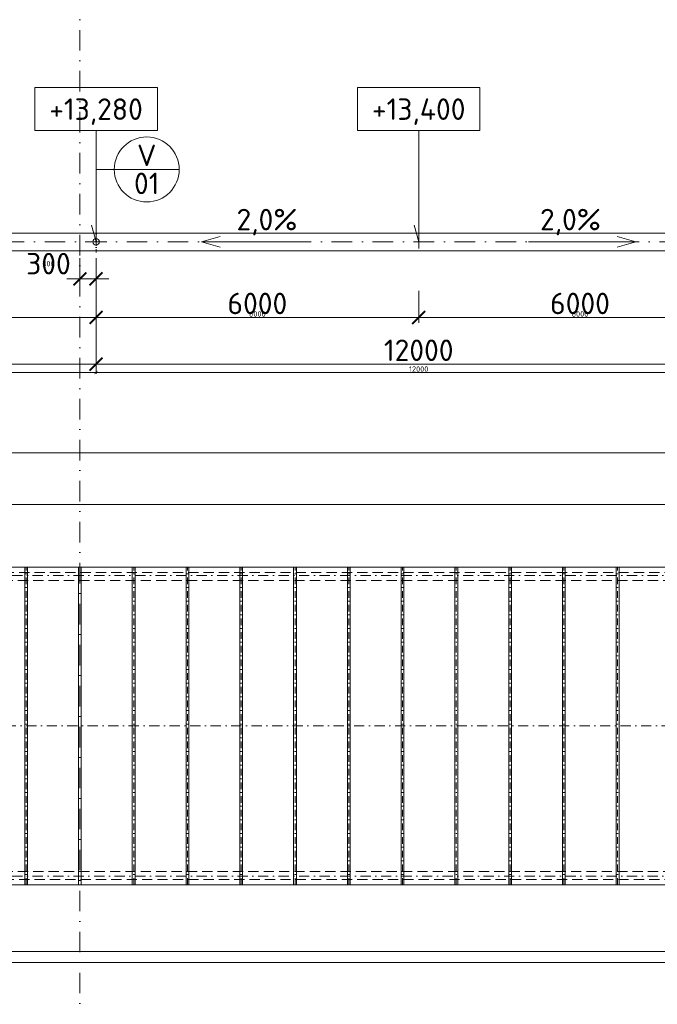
# Model space of a CAD drawing. Header units: millimetres. Extents: x -725694 to 5289369, y -1488057 to 2187451.
# Tile 211 of 256: x 89430 to 101287, y 181125 to 199431. Entities that reach past the tile are written whole.
import ezdxf
from ezdxf.enums import TextEntityAlignment as Align

# ---------------------------------------------------------------- set-up
doc = ezdxf.new("R2010")
doc.units = ezdxf.units.MM
for name, pattern in [('CENTERX2', [101.6, 63.5, -12.7, 12.7, -12.7]), ('DASHDOT', [25.4, 12.7, -6.35, 0, -6.35]), ('ČÁRKOVANÁ', [19.05, 12.7, -6.35])]:
    doc.linetypes.add(name, pattern=pattern)
doc.layers.get('Defpoints').update_dxf_attribs({"color": 8})
for name, color, linetype, lineweight in [('A99_N_kce-pohl', 1, 'Continuous', 9), ('A99_N_koty-200', 5, 'Continuous', 5), ('A99_N_koty-200 @ 200', 5, 'Continuous', 5), ('A99_N_koty-200 @ 50 (2)', 5, 'Continuous', 5), ('A99_N_koty-vysk', 160, 'Continuous', 5), ('A99_N_znaceni 200', 5, 'Continuous', 5), ('A99_S_osy', 1, 'CENTERX2', 5)]:
    doc.layers.add(name, color=color, linetype=linetype, lineweight=lineweight)
doc.styles.add('A99_kota', font='isocpeur.ttf', dxfattribs={"height": 2})
doc.styles.add('A99_popis', font='isocpeur.ttf')
doc.styles.add('ad_popis 100', font='isocpeur.ttf', dxfattribs={"height": 200})
doc.dimstyles.new('A99_kota_200 new', dxfattribs={"dimscale": 200, "dimtxt": 2, "dimasz": 1.2, "dimexe": 0.5, "dimexo": 1.5, "dimgap": 0.3, "dimtad": 1, "dimdec": 0, "dimzin": 3, "dimdsep": 46, "dimtxsty": 'A99_kota', "dimblk": 'ARCHTICK', "dimcen": 2.5, "dimazin": 2, "dimtfac": 0.75, "dimtdec": 0, "dimtmove": 2, "dimatfit": 0, "dimfxl": 0, "dimtolj": 1, "dimtzin": 0, "dimlwd": 5, "dimlwe": 5, "dimarcsym": 0})

# ---------------------------------------------------------------- blocks, each defined once
blk = doc.blocks.new('_ArchTick')
at = {"color": 0, "linetype": 'ByBlock', "const_width": 0.15}
blk.add_lwpolyline([(-0.5, -0.5), (0.5, 0.5)], dxfattribs=at)
blk = doc.blocks.new('*D4434')
at = {"layer": 'A99_N_koty-200', "color": 0, "linetype": 'Continuous', "lineweight": 5, "transparency": 16777216}
for p, q in [((11930, 190580), (11930, 191480)), ((11930, 191380), (144620, 191380)), ((144620, 190580), (144620, 191480))]:
    blk.add_line(p, q, dxfattribs=at)
at = {"layer": 'Defpoints', "color": 0, "linetype": 'Continuous', "lineweight": 0, "transparency": 16777216}
for p in [(144620, 191380), (11930, 189255), (144620, 189255)]:
    blk.add_point(p, dxfattribs=at)
at = {"layer": 'A99_N_koty-200', "color": 0, "linetype": 'Continuous', "lineweight": 5, "transparency": 16777216, "xscale": 240, "yscale": 240, "zscale": 240, "rotation": 180}
blk.add_blockref('_ArchTick', (11930, 191380), dxfattribs=at)
at = {"layer": 'A99_N_koty-200', "color": 0, "linetype": 'Continuous', "lineweight": 5, "transparency": 16777216, "xscale": 240, "yscale": 240, "zscale": 240}
blk.add_blockref('_ArchTick', (144620, 191380), dxfattribs=at)
at = {"layer": 'A99_N_koty-200', "color": 0, "linetype": 'Continuous', "transparency": 16777216, "insert": (77075, 191680), "char_height": 400, "attachment_point": 5, "style": 'A99_kota'}
blk.add_mtext('\\A1;132690', dxfattribs=at)
blk = doc.blocks.new('*D4435')
at = {"layer": 'A99_N_koty-200', "color": 0, "linetype": 'Continuous', "lineweight": 5, "transparency": 16777216}
for p, q in [((11930, 191180), (11930, 191405)), ((11930, 191380), (144620, 191380)), ((144620, 191180), (144620, 191405))]:
    blk.add_line(p, q, dxfattribs=at)
at = {"layer": 'Defpoints', "color": 0, "linetype": 'Continuous', "lineweight": 0, "transparency": 16777216}
for p in [(144620, 191380), (11930, 189255), (144620, 189255)]:
    blk.add_point(p, dxfattribs=at)
at = {"layer": 'A99_N_koty-200', "color": 0, "linetype": 'Continuous', "lineweight": 5, "transparency": 16777216, "xscale": 60, "yscale": 60, "zscale": 60, "rotation": 180}
blk.add_blockref('_ArchTick', (11930, 191380), dxfattribs=at)
at = {"layer": 'A99_N_koty-200', "color": 0, "linetype": 'Continuous', "lineweight": 5, "transparency": 16777216, "xscale": 60, "yscale": 60, "zscale": 60}
blk.add_blockref('_ArchTick', (144620, 191380), dxfattribs=at)
at = {"layer": 'A99_N_koty-200', "color": 0, "linetype": 'Continuous', "transparency": 16777216, "insert": (78275, 191445), "char_height": 100, "attachment_point": 5, "style": 'A99_kota'}
blk.add_mtext('\\A1;132690', dxfattribs=at)
blk = doc.blocks.new('*D4605')
at = {"layer": 'A99_N_koty-200', "color": 0, "linetype": 'Continuous', "lineweight": 5, "transparency": 16777216}
for p, q in [((5860, 182105), (5860, 182205)), ((150690, 182105), (150690, 182205)), ((5860, 182105), (150690, 182105))]:
    blk.add_line(p, q, dxfattribs=at)
at = {"layer": 'Defpoints', "color": 0, "linetype": 'Continuous', "lineweight": 0, "transparency": 16777216}
for p in [(150690, 182105), (150690, 182095), (5860, 181900)]:
    blk.add_point(p, dxfattribs=at)
at = {"layer": 'A99_N_koty-200', "color": 0, "linetype": 'Continuous', "lineweight": 5, "transparency": 16777216, "xscale": 240, "yscale": 240, "zscale": 240, "rotation": 180}
blk.add_blockref('_ArchTick', (5860, 182105), dxfattribs=at)
at = {"layer": 'A99_N_koty-200', "color": 0, "linetype": 'Continuous', "lineweight": 5, "transparency": 16777216, "xscale": 240, "yscale": 240, "zscale": 240}
blk.add_blockref('_ArchTick', (150690, 182105), dxfattribs=at)
at = {"layer": 'A99_N_koty-200', "color": 0, "linetype": 'Continuous', "transparency": 16777216, "insert": (76950, 182405), "char_height": 400, "attachment_point": 5, "style": 'A99_kota'}
blk.add_mtext('\\A1;144830', dxfattribs=at)
blk = doc.blocks.new('*D4606')
at = {"layer": 'A99_N_koty-200', "color": 0, "linetype": 'Continuous', "lineweight": 5, "transparency": 16777216}
for p, q in [((150690, 182020), (150690, 181875)), ((5860, 181900), (5860, 181925)), ((5860, 181900), (150690, 181900))]:
    blk.add_line(p, q, dxfattribs=at)
at = {"layer": 'Defpoints', "color": 0, "linetype": 'Continuous', "lineweight": 0, "transparency": 16777216}
for p in [(150690, 182095), (5860, 181900), (150690, 181900)]:
    blk.add_point(p, dxfattribs=at)
at = {"layer": 'A99_N_koty-200', "color": 0, "linetype": 'Continuous', "lineweight": 5, "transparency": 16777216, "xscale": 60, "yscale": 60, "zscale": 60, "rotation": 180}
blk.add_blockref('_ArchTick', (5860, 181900), dxfattribs=at)
at = {"layer": 'A99_N_koty-200', "color": 0, "linetype": 'Continuous', "lineweight": 5, "transparency": 16777216, "xscale": 60, "yscale": 60, "zscale": 60}
blk.add_blockref('_ArchTick', (150690, 181900), dxfattribs=at)
at = {"layer": 'A99_N_koty-200', "color": 0, "linetype": 'Continuous', "transparency": 16777216, "insert": (78275, 181965), "char_height": 100, "attachment_point": 5, "style": 'A99_kota'}
blk.add_mtext('\\A1;144830', dxfattribs=at)
blk = doc.blocks.new('*D5263')
at = {"layer": 'A99_N_koty-200', "color": 0, "linetype": 'Continuous', "lineweight": 5, "transparency": 16777216}
for p, q in [((90550, 195000), (90550, 194512.5)), ((90850, 195000), (90850, 194512.5)), ((90550, 194612.5), (90310, 194612.5)), ((90550, 194612.5), (90850, 194612.5)), ((90850, 194612.5), (91090, 194612.5))]:
    blk.add_line(p, q, dxfattribs=at)
at = {"layer": 'Defpoints', "color": 0, "linetype": 'Continuous', "lineweight": 0, "transparency": 16777216}
for p in [(90550, 195300), (90850, 195300), (90850, 194612.5)]:
    blk.add_point(p, dxfattribs=at)
at = {"layer": 'A99_N_koty-200', "color": 0, "linetype": 'Continuous', "lineweight": 5, "transparency": 16777216, "xscale": 240, "yscale": 240, "zscale": 240}
blk.add_blockref('_ArchTick', (90550, 194612.5), dxfattribs=at)
at = {"layer": 'A99_N_koty-200', "color": 0, "linetype": 'Continuous', "lineweight": 5, "transparency": 16777216, "xscale": 240, "yscale": 240, "zscale": 240, "rotation": 180}
blk.add_blockref('_ArchTick', (90850, 194612.5), dxfattribs=at)
at = {"layer": 'A99_N_koty-200', "color": 0, "linetype": 'Continuous', "transparency": 16777216, "insert": (89965, 194895), "char_height": 400, "attachment_point": 5, "style": 'A99_kota'}
blk.add_mtext('\\A1;300', dxfattribs=at)
blk = doc.blocks.new('*D5264')
at = {"layer": 'A99_N_koty-200', "color": 0, "linetype": 'Continuous', "lineweight": 5, "transparency": 16777216}
for p, q in [((90550, 194812.5), (90550, 194587.5)), ((90850, 194812.5), (90850, 194587.5)), ((90550, 194612.5), (90490, 194612.5)), ((90550, 194612.5), (90850, 194612.5)), ((90850, 194612.5), (90910, 194612.5))]:
    blk.add_line(p, q, dxfattribs=at)
at = {"layer": 'Defpoints', "color": 0, "linetype": 'Continuous', "lineweight": 0, "transparency": 16777216}
for p in [(90550, 195300), (90850, 195300), (90850, 194612.5)]:
    blk.add_point(p, dxfattribs=at)
at = {"layer": 'A99_N_koty-200', "color": 0, "linetype": 'Continuous', "lineweight": 5, "transparency": 16777216, "xscale": 60, "yscale": 60, "zscale": 60}
blk.add_blockref('_ArchTick', (90550, 194612.5), dxfattribs=at)
at = {"layer": 'A99_N_koty-200', "color": 0, "linetype": 'Continuous', "lineweight": 5, "transparency": 16777216, "xscale": 60, "yscale": 60, "zscale": 60, "rotation": 180}
blk.add_blockref('_ArchTick', (90850, 194612.5), dxfattribs=at)
at = {"layer": 'A99_N_koty-200', "color": 0, "linetype": 'Continuous', "transparency": 16777216, "insert": (89965, 194895), "char_height": 100, "attachment_point": 5, "style": 'A99_kota'}
blk.add_mtext('\\A1;300', dxfattribs=at)
blk = doc.blocks.new('*D5269')
at = {"layer": 'A99_N_koty-200', "color": 0, "linetype": 'Continuous', "lineweight": 5, "transparency": 16777216}
for p, q in [((78850, 193825), (78850, 192925)), ((90850, 193825), (90850, 192925)), ((78850, 193025), (90850, 193025))]:
    blk.add_line(p, q, dxfattribs=at)
at = {"layer": 'Defpoints', "color": 0, "linetype": 'Continuous', "lineweight": 0, "transparency": 16777216}
for p in [(78850, 195300), (90850, 195300), (90850, 193025)]:
    blk.add_point(p, dxfattribs=at)
at = {"layer": 'A99_N_koty-200', "color": 0, "linetype": 'Continuous', "lineweight": 5, "transparency": 16777216, "xscale": 240, "yscale": 240, "zscale": 240, "rotation": 180}
blk.add_blockref('_ArchTick', (78850, 193025), dxfattribs=at)
at = {"layer": 'A99_N_koty-200', "color": 0, "linetype": 'Continuous', "lineweight": 5, "transparency": 16777216, "xscale": 240, "yscale": 240, "zscale": 240}
blk.add_blockref('_ArchTick', (90850, 193025), dxfattribs=at)
at = {"layer": 'A99_N_koty-200', "color": 0, "linetype": 'Continuous', "transparency": 16777216, "insert": (84850, 193285), "char_height": 400, "attachment_point": 5, "style": 'A99_kota'}
blk.add_mtext('\\A1;12000', dxfattribs=at)
blk = doc.blocks.new('*D5270')
at = {"layer": 'A99_N_koty-200', "color": 0, "linetype": 'Continuous', "lineweight": 5, "transparency": 16777216}
for p, q in [((78850, 193070), (78850, 192845)), ((90850, 193070), (90850, 192845)), ((78850, 192870), (90850, 192870))]:
    blk.add_line(p, q, dxfattribs=at)
at = {"layer": 'Defpoints', "color": 0, "linetype": 'Continuous', "lineweight": 0, "transparency": 16777216}
for p in [(78850, 195300), (90850, 195300), (90850, 192870)]:
    blk.add_point(p, dxfattribs=at)
at = {"layer": 'A99_N_koty-200', "color": 0, "linetype": 'Continuous', "lineweight": 5, "transparency": 16777216, "xscale": 60, "yscale": 60, "zscale": 60, "rotation": 180}
blk.add_blockref('_ArchTick', (78850, 192870), dxfattribs=at)
at = {"layer": 'A99_N_koty-200', "color": 0, "linetype": 'Continuous', "lineweight": 5, "transparency": 16777216, "xscale": 60, "yscale": 60, "zscale": 60}
blk.add_blockref('_ArchTick', (90850, 192870), dxfattribs=at)
at = {"layer": 'A99_N_koty-200', "color": 0, "linetype": 'Continuous', "transparency": 16777216, "insert": (84850, 192935), "char_height": 100, "attachment_point": 5, "style": 'A99_kota'}
blk.add_mtext('\\A1;12000', dxfattribs=at)
blk = doc.blocks.new('*D5320')
at = {"layer": 'A99_N_koty-200', "color": 0, "linetype": 'Continuous', "lineweight": 5, "transparency": 16777216}
for p, q in [((90850, 193825), (90850, 192925)), ((102850, 193825), (102850, 192925)), ((90850, 193025), (102850, 193025))]:
    blk.add_line(p, q, dxfattribs=at)
at = {"layer": 'Defpoints', "color": 0, "linetype": 'Continuous', "lineweight": 0, "transparency": 16777216}
for p in [(90850, 195300), (102850, 195300), (102850, 193025)]:
    blk.add_point(p, dxfattribs=at)
at = {"layer": 'A99_N_koty-200', "color": 0, "linetype": 'Continuous', "lineweight": 5, "transparency": 16777216, "xscale": 240, "yscale": 240, "zscale": 240, "rotation": 180}
blk.add_blockref('_ArchTick', (90850, 193025), dxfattribs=at)
at = {"layer": 'A99_N_koty-200', "color": 0, "linetype": 'Continuous', "lineweight": 5, "transparency": 16777216, "xscale": 240, "yscale": 240, "zscale": 240}
blk.add_blockref('_ArchTick', (102850, 193025), dxfattribs=at)
at = {"layer": 'A99_N_koty-200', "color": 0, "linetype": 'Continuous', "transparency": 16777216, "insert": (96850, 193285), "char_height": 400, "attachment_point": 5, "style": 'A99_kota'}
blk.add_mtext('\\A1;12000', dxfattribs=at)
blk = doc.blocks.new('*D5321')
at = {"layer": 'A99_N_koty-200', "color": 0, "linetype": 'Continuous', "lineweight": 5, "transparency": 16777216}
for p, q in [((90850, 193070), (90850, 192845)), ((102850, 193070), (102850, 192845)), ((90850, 192870), (102850, 192870))]:
    blk.add_line(p, q, dxfattribs=at)
at = {"layer": 'Defpoints', "color": 0, "linetype": 'Continuous', "lineweight": 0, "transparency": 16777216}
for p in [(90850, 195300), (102850, 195300), (102850, 192870)]:
    blk.add_point(p, dxfattribs=at)
at = {"layer": 'A99_N_koty-200', "color": 0, "linetype": 'Continuous', "lineweight": 5, "transparency": 16777216, "xscale": 60, "yscale": 60, "zscale": 60, "rotation": 180}
blk.add_blockref('_ArchTick', (90850, 192870), dxfattribs=at)
at = {"layer": 'A99_N_koty-200', "color": 0, "linetype": 'Continuous', "lineweight": 5, "transparency": 16777216, "xscale": 60, "yscale": 60, "zscale": 60}
blk.add_blockref('_ArchTick', (102850, 192870), dxfattribs=at)
at = {"layer": 'A99_N_koty-200', "color": 0, "linetype": 'Continuous', "transparency": 16777216, "insert": (96850, 192935), "char_height": 100, "attachment_point": 5, "style": 'A99_kota'}
blk.add_mtext('\\A1;12000', dxfattribs=at)
blk = doc.blocks.new('*D5323')
at = {"layer": 'A99_N_koty-200', "color": 0, "linetype": 'Continuous', "lineweight": 5, "transparency": 16777216}
for p, q in [((90850, 194390), (90850, 193795)), ((96850, 194390), (96850, 193795)), ((90850, 193895), (96850, 193895))]:
    blk.add_line(p, q, dxfattribs=at)
at = {"layer": 'Defpoints', "color": 0, "linetype": 'Continuous', "lineweight": 0, "transparency": 16777216}
for p in [(90850, 194690), (96850, 194690), (96850, 193895)]:
    blk.add_point(p, dxfattribs=at)
at = {"layer": 'A99_N_koty-200', "color": 0, "linetype": 'Continuous', "lineweight": 5, "transparency": 16777216, "xscale": 240, "yscale": 240, "zscale": 240, "rotation": 180}
blk.add_blockref('_ArchTick', (90850, 193895), dxfattribs=at)
at = {"layer": 'A99_N_koty-200', "color": 0, "linetype": 'Continuous', "lineweight": 5, "transparency": 16777216, "xscale": 240, "yscale": 240, "zscale": 240}
blk.add_blockref('_ArchTick', (96850, 193895), dxfattribs=at)
at = {"layer": 'A99_N_koty-200', "color": 0, "linetype": 'Continuous', "transparency": 16777216, "insert": (93850, 194155), "char_height": 400, "attachment_point": 5, "style": 'A99_kota'}
blk.add_mtext('\\A1;6000', dxfattribs=at)
blk = doc.blocks.new('*D5324')
at = {"layer": 'A99_N_koty-200', "color": 0, "linetype": 'Continuous', "lineweight": 5, "transparency": 16777216}
for p, q in [((90850, 194095), (90850, 193870)), ((96850, 194095), (96850, 193870)), ((90850, 193895), (96850, 193895))]:
    blk.add_line(p, q, dxfattribs=at)
at = {"layer": 'Defpoints', "color": 0, "linetype": 'Continuous', "lineweight": 0, "transparency": 16777216}
for p in [(90850, 194690), (96850, 194690), (96850, 193895)]:
    blk.add_point(p, dxfattribs=at)
at = {"layer": 'A99_N_koty-200', "color": 0, "linetype": 'Continuous', "lineweight": 5, "transparency": 16777216, "xscale": 60, "yscale": 60, "zscale": 60, "rotation": 180}
blk.add_blockref('_ArchTick', (90850, 193895), dxfattribs=at)
at = {"layer": 'A99_N_koty-200', "color": 0, "linetype": 'Continuous', "lineweight": 5, "transparency": 16777216, "xscale": 60, "yscale": 60, "zscale": 60}
blk.add_blockref('_ArchTick', (96850, 193895), dxfattribs=at)
at = {"layer": 'A99_N_koty-200', "color": 0, "linetype": 'Continuous', "transparency": 16777216, "insert": (93850, 193960), "char_height": 100, "attachment_point": 5, "style": 'A99_kota'}
blk.add_mtext('\\A1;6000', dxfattribs=at)
blk = doc.blocks.new('*D5326')
at = {"layer": 'A99_N_koty-200', "color": 0, "linetype": 'Continuous', "lineweight": 5, "transparency": 16777216}
for p, q in [((96850, 194390), (96850, 193795)), ((102850, 194390), (102850, 193795)), ((102850, 193895), (96850, 193895))]:
    blk.add_line(p, q, dxfattribs=at)
at = {"layer": 'Defpoints', "color": 0, "linetype": 'Continuous', "lineweight": 0, "transparency": 16777216}
for p in [(96850, 194690), (102850, 194690), (96850, 193895)]:
    blk.add_point(p, dxfattribs=at)
at = {"layer": 'A99_N_koty-200', "color": 0, "linetype": 'Continuous', "lineweight": 5, "transparency": 16777216, "xscale": 240, "yscale": 240, "zscale": 240, "rotation": 180}
blk.add_blockref('_ArchTick', (96850, 193895), dxfattribs=at)
at = {"layer": 'A99_N_koty-200', "color": 0, "linetype": 'Continuous', "lineweight": 5, "transparency": 16777216, "xscale": 240, "yscale": 240, "zscale": 240}
blk.add_blockref('_ArchTick', (102850, 193895), dxfattribs=at)
at = {"layer": 'A99_N_koty-200', "color": 0, "linetype": 'Continuous', "transparency": 16777216, "insert": (99850, 194155), "char_height": 400, "attachment_point": 5, "style": 'A99_kota'}
blk.add_mtext('\\A1;6000', dxfattribs=at)
blk = doc.blocks.new('*D5327')
at = {"layer": 'A99_N_koty-200', "color": 0, "linetype": 'Continuous', "lineweight": 5, "transparency": 16777216}
for p, q in [((96850, 194095), (96850, 193870)), ((102850, 194095), (102850, 193870)), ((102850, 193895), (96850, 193895))]:
    blk.add_line(p, q, dxfattribs=at)
at = {"layer": 'Defpoints', "color": 0, "linetype": 'Continuous', "lineweight": 0, "transparency": 16777216}
for p in [(96850, 194690), (102850, 194690), (96850, 193895)]:
    blk.add_point(p, dxfattribs=at)
at = {"layer": 'A99_N_koty-200', "color": 0, "linetype": 'Continuous', "lineweight": 5, "transparency": 16777216, "xscale": 60, "yscale": 60, "zscale": 60, "rotation": 180}
blk.add_blockref('_ArchTick', (96850, 193895), dxfattribs=at)
at = {"layer": 'A99_N_koty-200', "color": 0, "linetype": 'Continuous', "lineweight": 5, "transparency": 16777216, "xscale": 60, "yscale": 60, "zscale": 60}
blk.add_blockref('_ArchTick', (102850, 193895), dxfattribs=at)
at = {"layer": 'A99_N_koty-200', "color": 0, "linetype": 'Continuous', "transparency": 16777216, "insert": (99850, 193960), "char_height": 100, "attachment_point": 5, "style": 'A99_kota'}
blk.add_mtext('\\A1;6000', dxfattribs=at)
blk = doc.blocks.new('*U66')
at = {"color": 0, "linetype": 'ByBlock'}
for p, q in [((5.7, -4), (5.7, -14.35)), ((5.7, -14.35), (5.286, -12.805))]:
    blk.add_line(p, q, dxfattribs=at)
blk.add_lwpolyline([(0, -4), (11.4, -4), (11.4, 0), (0, 0)], close=True, dxfattribs=at)
at = {"color": 0, "linetype": 'ByBlock', "style": 'A99_kota'}
for tag, p in [('VYSKA', (5.7, -2.241)), ('VYSKA_POPIS1', (5.7, -6.041)), ('VYSKA_POPIS2', (5.9, -9.541)), ('VYSKA_POPIS3', (5.9, -13.041))]:
    blk.add_attdef(tag, text='', height=2, dxfattribs=at).set_placement(p, align=Align.MIDDLE)
blk = doc.blocks.new('*D5533')
at = {"layer": 'A99_N_koty-200', "color": 0, "linetype": 'Continuous', "lineweight": 5, "transparency": 16777216}
for p, q in [((84850, 194695), (84850, 193795)), ((90850, 194695), (90850, 193795)), ((90850, 193895), (84850, 193895))]:
    blk.add_line(p, q, dxfattribs=at)
at = {"layer": 'Defpoints', "color": 0, "linetype": 'Continuous', "lineweight": 0, "transparency": 16777216}
for p in [(84850, 195180), (90850, 195300), (84850, 193895)]:
    blk.add_point(p, dxfattribs=at)
at = {"layer": 'A99_N_koty-200', "color": 0, "linetype": 'Continuous', "lineweight": 5, "transparency": 16777216, "xscale": 240, "yscale": 240, "zscale": 240, "rotation": 180}
blk.add_blockref('_ArchTick', (84850, 193895), dxfattribs=at)
at = {"layer": 'A99_N_koty-200', "color": 0, "linetype": 'Continuous', "lineweight": 5, "transparency": 16777216, "xscale": 240, "yscale": 240, "zscale": 240}
blk.add_blockref('_ArchTick', (90850, 193895), dxfattribs=at)
at = {"layer": 'A99_N_koty-200', "color": 0, "linetype": 'Continuous', "transparency": 16777216, "insert": (87850, 194155), "char_height": 400, "attachment_point": 5, "style": 'A99_kota'}
blk.add_mtext('\\A1;6000', dxfattribs=at)
blk = doc.blocks.new('*D5534')
at = {"layer": 'A99_N_koty-200', "color": 0, "linetype": 'Continuous', "lineweight": 5, "transparency": 16777216}
for p, q in [((84850, 194095), (84850, 193870)), ((90850, 194095), (90850, 193870)), ((90850, 193895), (84850, 193895))]:
    blk.add_line(p, q, dxfattribs=at)
at = {"layer": 'Defpoints', "color": 0, "linetype": 'Continuous', "lineweight": 0, "transparency": 16777216}
for p in [(84850, 195180), (90850, 195300), (84850, 193895)]:
    blk.add_point(p, dxfattribs=at)
at = {"layer": 'A99_N_koty-200', "color": 0, "linetype": 'Continuous', "lineweight": 5, "transparency": 16777216, "xscale": 60, "yscale": 60, "zscale": 60, "rotation": 180}
blk.add_blockref('_ArchTick', (84850, 193895), dxfattribs=at)
at = {"layer": 'A99_N_koty-200', "color": 0, "linetype": 'Continuous', "lineweight": 5, "transparency": 16777216, "xscale": 60, "yscale": 60, "zscale": 60}
blk.add_blockref('_ArchTick', (90850, 193895), dxfattribs=at)
at = {"layer": 'A99_N_koty-200', "color": 0, "linetype": 'Continuous', "transparency": 16777216, "insert": (87850, 193960), "char_height": 100, "attachment_point": 5, "style": 'A99_kota'}
blk.add_mtext('\\A1;6000', dxfattribs=at)
blk = doc.blocks.new('*D5839')
at = {"layer": 'A99_N_koty-200', "color": 0, "linetype": 'Continuous', "lineweight": 5, "transparency": 16777216}
for p, q in [((78550, 189620.5), (78550, 190520.5)), ((144590, 190420.5), (78550, 190420.5)), ((144590, 189620.5), (144590, 190520.5))]:
    blk.add_line(p, q, dxfattribs=at)
at = {"layer": 'Defpoints', "color": 0, "linetype": 'Continuous', "lineweight": 0, "transparency": 16777216}
for p in [(78550, 190420.5), (78550, 189245.5), (144590, 189245.5)]:
    blk.add_point(p, dxfattribs=at)
at = {"layer": 'A99_N_koty-200', "color": 0, "linetype": 'Continuous', "lineweight": 5, "transparency": 16777216, "xscale": 240, "yscale": 240, "zscale": 240, "rotation": 180}
blk.add_blockref('_ArchTick', (78550, 190420.5), dxfattribs=at)
at = {"layer": 'A99_N_koty-200', "color": 0, "linetype": 'Continuous', "lineweight": 5, "transparency": 16777216, "xscale": 240, "yscale": 240, "zscale": 240}
blk.add_blockref('_ArchTick', (144590, 190420.5), dxfattribs=at)
at = {"layer": 'A99_N_koty-200', "color": 0, "linetype": 'Continuous', "transparency": 16777216, "insert": (111570, 190680.5), "char_height": 400, "attachment_point": 5, "style": 'A99_kota'}
blk.add_mtext('\\A1;66040', dxfattribs=at)
blk = doc.blocks.new('*D5840')
at = {"layer": 'A99_N_koty-200', "color": 0, "linetype": 'Continuous', "lineweight": 5, "transparency": 16777216}
for p, q in [((78550, 190220.5), (78550, 190445.5)), ((144590, 190420.5), (78550, 190420.5)), ((144590, 190220.5), (144590, 190445.5))]:
    blk.add_line(p, q, dxfattribs=at)
at = {"layer": 'Defpoints', "color": 0, "linetype": 'Continuous', "lineweight": 0, "transparency": 16777216}
for p in [(78550, 190420.5), (78550, 189245.5), (144590, 189245.5)]:
    blk.add_point(p, dxfattribs=at)
at = {"layer": 'A99_N_koty-200', "color": 0, "linetype": 'Continuous', "lineweight": 5, "transparency": 16777216, "xscale": 60, "yscale": 60, "zscale": 60, "rotation": 180}
blk.add_blockref('_ArchTick', (78550, 190420.5), dxfattribs=at)
at = {"layer": 'A99_N_koty-200', "color": 0, "linetype": 'Continuous', "lineweight": 5, "transparency": 16777216, "xscale": 60, "yscale": 60, "zscale": 60}
blk.add_blockref('_ArchTick', (144590, 190420.5), dxfattribs=at)
at = {"layer": 'A99_N_koty-200', "color": 0, "linetype": 'Continuous', "transparency": 16777216, "insert": (111570, 190485.5), "char_height": 100, "attachment_point": 5, "style": 'A99_kota'}
blk.add_mtext('\\A1;66040', dxfattribs=at)
blk = doc.blocks.new('*U20')
at = {"color": 0, "linetype": 'ByBlock'}
blk.add_line((-3.02, 0), (3.02, 0), dxfattribs=at)
blk.add_circle((0, 0), 3.02, dxfattribs=at)
at = {"color": 0, "linetype": 'ByBlock', "style": 'A99_popis'}
for tag, p in [('KATEGORIE', (0, 1.31)), ('PRVEK', (0, -1.298))]:
    blk.add_attdef(tag, text='', height=2, dxfattribs=at).set_placement(p, align=Align.MIDDLE_CENTER)
blk = doc.blocks.new('*U6008')
at = {"layer": 'A99_N_koty-200 @ 200', "linetype": 'Continuous'}
dim = blk.add_linear_dim(base=(144620, 191380), p1=(11930, 189255), p2=(144620, 189255), dimstyle='A99_kota_200 new', override={"dimscale": 200, "dimtix": 1, "dimtofl": 1, "dimtmove": 2, "dimatfit": 0}, dxfattribs=at)
dim.commit()
dim.dimension.update_dxf_attribs({"geometry": '*D4434', "text_midpoint": (77075, 191680), "dimtype": 128})
at = {"layer": 'A99_N_koty-200 @ 50 (2)', "linetype": 'Continuous'}
dim = blk.add_linear_dim(base=(144620, 191380), p1=(11930, 189255), p2=(144620, 189255), dimstyle='A99_kota_200 new', override={"dimscale": 50, "dimtix": 1, "dimtofl": 1, "dimtmove": 2, "dimatfit": 0}, dxfattribs=at)
dim.commit()
dim.dimension.update_dxf_attribs({"geometry": '*D4435', "text_midpoint": (78275, 191445)})
blk = doc.blocks.new('*U6067')
at = {"layer": 'A99_N_koty-200 @ 200', "linetype": 'Continuous'}
dim = blk.add_linear_dim(base=(150690, 182105), p1=(5860, 181900), p2=(150690, 182095), dimstyle='A99_kota_200 new', override={"dimscale": 200, "dimtix": 1, "dimtofl": 1, "dimtmove": 2, "dimatfit": 0}, dxfattribs=at)
dim.commit()
dim.dimension.update_dxf_attribs({"geometry": '*D4605', "text_midpoint": (76950, 182405), "dimtype": 128})
at = {"layer": 'A99_N_koty-200 @ 50 (2)', "linetype": 'Continuous'}
dim = blk.add_linear_dim(base=(150690, 181900), p1=(5860, 181900), p2=(150690, 182095), dimstyle='A99_kota_200 new', override={"dimscale": 50, "dimtix": 1, "dimtofl": 1, "dimtmove": 2, "dimatfit": 0}, dxfattribs=at)
dim.commit()
dim.dimension.update_dxf_attribs({"geometry": '*D4606', "text_midpoint": (78275, 181965)})
blk = doc.blocks.new('*U6252')
at = {"layer": 'A99_N_koty-200 @ 200', "linetype": 'Continuous'}
dim = blk.add_linear_dim(base=(90850, 194612.5), p1=(90550, 195300), p2=(90850, 195300), dimstyle='A99_kota_200 new', override={"dimscale": 200, "dimtix": 1, "dimtofl": 1, "dimtmove": 2, "dimatfit": 0}, dxfattribs=at)
dim.commit()
dim.dimension.update_dxf_attribs({"geometry": '*D5263', "text_midpoint": (89965, 194895), "dimtype": 128})
at = {"layer": 'A99_N_koty-200 @ 50 (2)', "linetype": 'Continuous'}
dim = blk.add_linear_dim(base=(90850, 194612.5), p1=(90550, 195300), p2=(90850, 195300), dimstyle='A99_kota_200 new', override={"dimscale": 50, "dimtix": 1, "dimtofl": 1, "dimtmove": 2, "dimatfit": 0}, dxfattribs=at)
dim.commit()
dim.dimension.update_dxf_attribs({"geometry": '*D5264', "text_midpoint": (89965, 194895), "dimtype": 128})
blk = doc.blocks.new('*U6254')
at = {"layer": 'A99_N_koty-200 @ 200', "linetype": 'Continuous'}
dim = blk.add_linear_dim(base=(90850, 193025), p1=(78850, 195300), p2=(90850, 195300), dimstyle='A99_kota_200 new', override={"dimscale": 200, "dimtix": 1, "dimtofl": 1, "dimtmove": 2, "dimatfit": 0}, dxfattribs=at)
dim.commit()
dim.dimension.update_dxf_attribs({"geometry": '*D5269', "text_midpoint": (84850, 193285)})
at = {"layer": 'A99_N_koty-200 @ 50 (2)', "linetype": 'Continuous'}
dim = blk.add_linear_dim(base=(90850, 192870), p1=(78850, 195300), p2=(90850, 195300), dimstyle='A99_kota_200 new', override={"dimscale": 50, "dimtix": 1, "dimtofl": 1, "dimtmove": 2, "dimatfit": 0}, dxfattribs=at)
dim.commit()
dim.dimension.update_dxf_attribs({"geometry": '*D5270', "text_midpoint": (84850, 192935)})
blk = doc.blocks.new('*U6271')
at = {"layer": 'A99_N_koty-200 @ 200', "linetype": 'Continuous'}
dim = blk.add_linear_dim(base=(102850, 193025), p1=(90850, 195300), p2=(102850, 195300), dimstyle='A99_kota_200 new', override={"dimscale": 200, "dimtix": 1, "dimtofl": 1, "dimtmove": 2, "dimatfit": 0}, dxfattribs=at)
dim.commit()
dim.dimension.update_dxf_attribs({"geometry": '*D5320', "text_midpoint": (96850, 193285)})
at = {"layer": 'A99_N_koty-200 @ 50 (2)', "linetype": 'Continuous'}
dim = blk.add_linear_dim(base=(102850, 192870), p1=(90850, 195300), p2=(102850, 195300), dimstyle='A99_kota_200 new', override={"dimscale": 50, "dimtix": 1, "dimtofl": 1, "dimtmove": 2, "dimatfit": 0}, dxfattribs=at)
dim.commit()
dim.dimension.update_dxf_attribs({"geometry": '*D5321', "text_midpoint": (96850, 192935)})
blk = doc.blocks.new('*U6272')
at = {"layer": 'A99_N_koty-200 @ 200', "linetype": 'Continuous'}
dim = blk.add_linear_dim(base=(96850, 193895), p1=(90850, 194690), p2=(96850, 194690), dimstyle='A99_kota_200 new', override={"dimscale": 200, "dimtix": 1, "dimtofl": 1, "dimtmove": 2, "dimatfit": 0}, dxfattribs=at)
dim.commit()
dim.dimension.update_dxf_attribs({"geometry": '*D5323', "text_midpoint": (93850, 194155)})
at = {"layer": 'A99_N_koty-200 @ 50 (2)', "linetype": 'Continuous'}
dim = blk.add_linear_dim(base=(96850, 193895), p1=(90850, 194690), p2=(96850, 194690), dimstyle='A99_kota_200 new', override={"dimscale": 50, "dimtix": 1, "dimtofl": 1, "dimtmove": 2, "dimatfit": 0}, dxfattribs=at)
dim.commit()
dim.dimension.update_dxf_attribs({"geometry": '*D5324', "text_midpoint": (93850, 193960)})
blk = doc.blocks.new('*U6273')
at = {"layer": 'A99_N_koty-200 @ 200', "linetype": 'Continuous'}
dim = blk.add_linear_dim(base=(96850, 193895), p1=(102850, 194690), p2=(96850, 194690), angle=180, dimstyle='A99_kota_200 new', override={"dimscale": 200, "dimtix": 1, "dimtofl": 1, "dimtmove": 2, "dimatfit": 0}, dxfattribs=at)
dim.commit()
dim.dimension.update_dxf_attribs({"geometry": '*D5326', "text_midpoint": (99850, 194155)})
at = {"layer": 'A99_N_koty-200 @ 50 (2)', "linetype": 'Continuous'}
dim = blk.add_linear_dim(base=(96850, 193895), p1=(102850, 194690), p2=(96850, 194690), angle=180, dimstyle='A99_kota_200 new', override={"dimscale": 50, "dimtix": 1, "dimtofl": 1, "dimtmove": 2, "dimatfit": 0}, dxfattribs=at)
dim.commit()
dim.dimension.update_dxf_attribs({"geometry": '*D5327', "text_midpoint": (99850, 193960)})
blk = doc.blocks.new('*U6342')
at = {"layer": 'A99_N_koty-200 @ 200', "linetype": 'Continuous'}
dim = blk.add_linear_dim(base=(84850, 193895), p1=(90850, 195300), p2=(84850, 195180), angle=180, dimstyle='A99_kota_200 new', override={"dimscale": 200, "dimtix": 1, "dimtofl": 1, "dimtmove": 2, "dimatfit": 0}, dxfattribs=at)
dim.commit()
dim.dimension.update_dxf_attribs({"geometry": '*D5533', "text_midpoint": (87850, 194155)})
at = {"layer": 'A99_N_koty-200 @ 50 (2)', "linetype": 'Continuous'}
dim = blk.add_linear_dim(base=(84850, 193895), p1=(90850, 195300), p2=(84850, 195180), angle=180, dimstyle='A99_kota_200 new', override={"dimscale": 50, "dimtix": 1, "dimtofl": 1, "dimtmove": 2, "dimatfit": 0}, dxfattribs=at)
dim.commit()
dim.dimension.update_dxf_attribs({"geometry": '*D5534', "text_midpoint": (87850, 193960)})
blk = doc.blocks.new('*U6473')
at = {"layer": 'A99_N_koty-200 @ 200', "linetype": 'Continuous'}
dim = blk.add_linear_dim(base=(78550, 190420.5), p1=(144590, 189245.5), p2=(78550, 189245.5), angle=180, dimstyle='A99_kota_200 new', override={"dimscale": 200, "dimtix": 1, "dimtofl": 1, "dimtmove": 2, "dimatfit": 0}, dxfattribs=at)
dim.commit()
dim.dimension.update_dxf_attribs({"geometry": '*D5839', "text_midpoint": (111570, 190680.5)})
at = {"layer": 'A99_N_koty-200 @ 50 (2)', "linetype": 'Continuous'}
dim = blk.add_linear_dim(base=(78550, 190420.5), p1=(144590, 189245.5), p2=(78550, 189245.5), angle=180, dimstyle='A99_kota_200 new', override={"dimscale": 50, "dimtix": 1, "dimtofl": 1, "dimtmove": 2, "dimatfit": 0}, dxfattribs=at)
dim.commit()
dim.dimension.update_dxf_attribs({"geometry": '*D5840', "text_midpoint": (111570, 190485.5)})

msp = doc.modelspace()

# ---------------------------------------------------------------- linework, layer by layer
at = {"layer": 'A99_N_kce-pohl', "linetype": 'Continuous', "lineweight": 9}
for p, q in [((89525, 183345), (89525, 189255)), ((89575, 183345), (89575, 189255)), ((90525, 183345), (90525, 189255)), ((90575, 183345), (90575, 189255)), ((91525, 183345), (91525, 189255)), ((91575, 183345), (91575, 189255)), ((92525, 183345), (92525, 189255)), ((92575, 183345), (92575, 189255)), ((93525, 183345), (93525, 189255)), ((93575, 183345), (93575, 189255)), ((94525, 183345), (94525, 189255)), ((94575, 183345), (94575, 189255)), ((95525, 183345), (95525, 189255)), ((95575, 183345), (95575, 189255)), ((96525, 183345), (96525, 189255)), ((96575, 183345), (96575, 189255)), ((97525, 183345), (97525, 189255)), ((97575, 183345), (97575, 189255)), ((98525, 183345), (98525, 189255)), ((98575, 183345), (98575, 189255)), ((99525, 183345), (99525, 189255)), ((99575, 183345), (99575, 189255)), ((100525, 183345), (100525, 189255)), ((100575, 183345), (100575, 189255))]:
    msp.add_line(p, q, dxfattribs=at)
at = {"layer": 'A99_N_kce-pohl', "color": 1, "linetype": 'Continuous', "ltscale": 25}
msp.add_lwpolyline([(150690, 195135), (150690, 195465), (6000, 195465), (6000, 195135)], close=True, dxfattribs=at)
at = {"layer": 'A99_N_kce-pohl', "linetype": 'DASHDOT', "lineweight": 5, "ltscale": 5}
for points in [[(90850, 195100), (90850, 195500)], [(90650, 195300), (91050, 195300)]]:
    msp.add_lwpolyline(points, dxfattribs=at)
at = {"layer": 'A99_N_kce-pohl', "linetype": 'Continuous', "lineweight": 5}
msp.add_lwpolyline([(96850, 195180), (96850, 195420)], dxfattribs=at)
at = {"layer": 'A99_N_kce-pohl', "linetype": 'ČÁRKOVANÁ', "lineweight": 9, "ltscale": 15}
for points in [[(144760, 189155), (11790, 189155)], [(144450, 189005.3), (12100, 189005.3)], [(144760, 183445), (11790, 183445)], [(144450, 183594.7), (12100, 183594.7)]]:
    msp.add_lwpolyline(points, dxfattribs=at)
at = {"layer": 'A99_N_kce-pohl', "linetype": 'Continuous', "lineweight": 9}
msp.add_lwpolyline([(11930, 189255), (144620, 189255), (144620, 183345), (11930, 183345)], close=True, dxfattribs=at)
for points in [[(89525, 186675), (89525, 186495)], [(89575, 186675), (89575, 186495)], [(90525, 186675), (90525, 186495)], [(90575, 186675), (90575, 186495)], [(91525, 186675), (91525, 186495)], [(91575, 186675), (91575, 186495)], [(92525, 186675), (92525, 186495)], [(92575, 186675), (92575, 186495)], [(93525, 186675), (93525, 186495)], [(93575, 186675), (93575, 186495)], [(94525, 186675), (94525, 186495)], [(94575, 186675), (94575, 186495)], [(95525, 186675), (95525, 186495)], [(95575, 186675), (95575, 186495)], [(96525, 186675), (96525, 186495)], [(96575, 186675), (96575, 186495)], [(97525, 186675), (97525, 186495)], [(97575, 186675), (97575, 186495)], [(98525, 186675), (98525, 186495)], [(98575, 186675), (98575, 186495)], [(99525, 186675), (99525, 186495)], [(99575, 186675), (99575, 186495)], [(100525, 186675), (100525, 186495)], [(100575, 186675), (100575, 186495)]]:
    msp.add_lwpolyline(points, dxfattribs=at)
at = {"layer": 'A99_N_kce-pohl', "linetype": 'Continuous'}
msp.add_circle((90850, 195300), 60, dxfattribs=at)
at = {"layer": 'A99_N_koty-vysk'}
for points in [[(92810, 195300), (93160, 195400)], [(100890, 195300), (100540, 195400)], [(92810, 195300), (94810, 195300)], [(92810, 195300), (93160, 195200)], [(100890, 195300), (98890, 195300)], [(100890, 195300), (100540, 195200)]]:
    msp.add_lwpolyline(points, dxfattribs=at)
at = {"layer": 'A99_N_znaceni 200'}
msp.add_lwpolyline([(91188.5, 196646.5), (90850, 196646.5)], dxfattribs=at)
at = {"layer": 'A99_S_osy', "linetype": 'DASHDOT', "lineweight": 5, "ltscale": 10}
for p, q in [((89550, 183345), (89550, 189255)), ((91550, 183345), (91550, 189255)), ((92550, 183345), (92550, 189255)), ((93550, 183345), (93550, 189255)), ((94550, 183345), (94550, 189255)), ((95550, 183345), (95550, 189255)), ((96550, 183345), (96550, 189255)), ((97550, 183345), (97550, 189255)), ((98550, 183345), (98550, 189255)), ((99550, 183345), (99550, 189255)), ((100550, 183345), (100550, 189255))]:
    msp.add_line(p, q, dxfattribs=at)
at = {"layer": 'A99_S_osy', "linetype": 'DASHDOT', "lineweight": 5, "ltscale": 30}
for points in [[(90550, 250300), (90550, 146890)], [(176395, 195300), (4375, 195300)]]:
    msp.add_lwpolyline(points, dxfattribs=at)
at = {"layer": 'A99_S_osy', "linetype": 'DASHDOT', "lineweight": 5, "ltscale": 15}
for points in [[(144740, 189095), (11865, 189095)], [(144620, 186300), (11930, 186300)], [(144740, 183505), (11865, 183505)]]:
    msp.add_lwpolyline(points, dxfattribs=at)

# ---------------------------------------------------------------- block references
at = {"layer": 'A99_N_koty-200', "color": 3, "linetype": 'Continuous', "lineweight": 0}
for name in ['*U6254', '*U6342', '*U6252', '*U6271', '*U6272', '*U6273', '*U6008', '*U6473', '*U6067']:
    msp.add_blockref(name, (0, 0), dxfattribs=at)
at = {"layer": 'A99_N_koty-vysk', "xscale": 200, "yscale": 200, "zscale": 200}
for p, values in [((89710, 198170), {'VYSKA': '+13,280'}), ((95710, 198170), {'VYSKA': '+13,400'})]:
    msp.add_blockref('*U66', p, dxfattribs=at).add_auto_attribs(values)
at = {"layer": 'A99_N_znaceni 200', "xscale": 200, "yscale": 200, "zscale": 200}
msp.add_blockref('*U20', (91792.5, 196646.5), dxfattribs=at).add_auto_attribs({'KATEGORIE': 'V', 'PRVEK': '01'})

# ---------------------------------------------------------------- texts
at = {"layer": 'A99_N_koty-vysk', "char_height": 400, "style": 'ad_popis 100'}
for insert, attachment_point in [((93463, 195915), 1), ((100237, 195915), 3)]:
    msp.add_mtext_dynamic_manual_height_columns('2,0%', width=673.852, gutter_width=2000, heights=[0], dxfattribs=dict(at, insert=insert, attachment_point=attachment_point))

doc.saveas('drawing.dxf')
